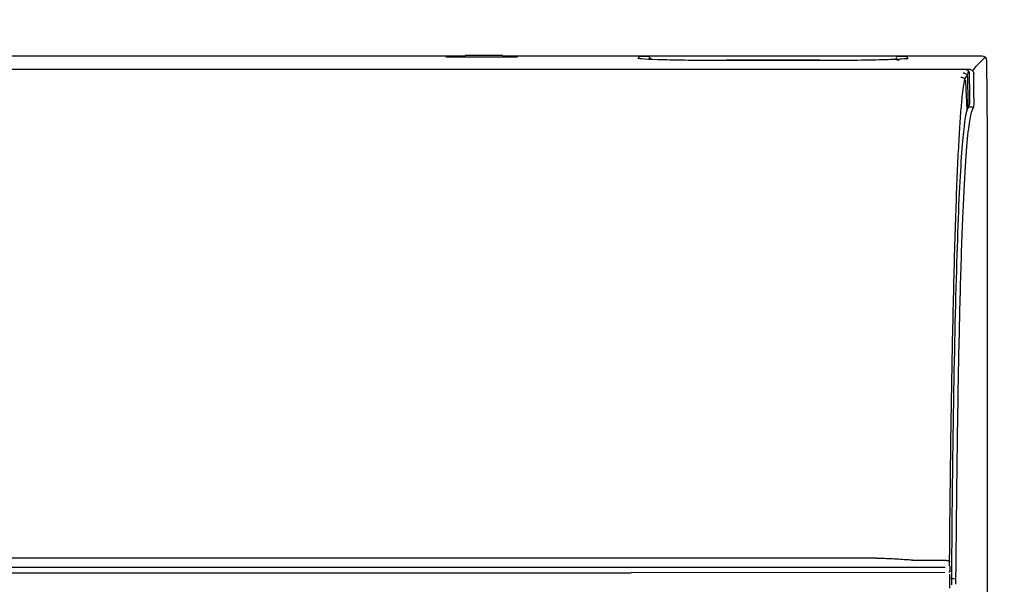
# Model space of a CAD drawing. Header units: millimetres. Extents: x 24385 to 79107, y -56478 to -23676.
# Tile 186 of 256: x 27244 to 27265, y -25729 to -25717. Entities that reach past the tile are written whole.
import ezdxf

# ---------------------------------------------------------------- set-up
doc = ezdxf.new("R2010")
doc.units = ezdxf.units.MM
doc.header["$LTSCALE"] = 2
doc.layers.add('0_OPIS', color=7, linetype='Continuous', lineweight=13)
doc.layers.add('3DPLAN_A_TABELKA POMIESZCZEŃ', color=7, linetype='Continuous', lineweight=0)
doc.layers.add('1', color=7, linetype='Continuous', true_color=0xffffff)
for name, color, linetype in [('3DPLAN_A_KRESKOWANIE 1', 253, 'Continuous'), ('3DPLAN_A_OPIS', 8, 'Continuous'), ('IS_KLIM_urządzenia', 3, 'Continuous')]:
    doc.layers.add(name, color=color, linetype=linetype)
doc.styles.add('ARIAL', font='arial.ttf')

# ---------------------------------------------------------------- blocks, each defined once
blk = doc.blocks.new('scienna')
at = {"layer": '1', "color": 3, "linetype": 'Continuous'}
for p, q in [((37544.427, 3090.376), (37564.952, 3090.376)), ((37564.546, 3090.348), (37564.546, 3090.348)), ((37564.666, 3090.365), (37564.952, 3090.365)), ((37565.932, 3090.347), (37564.669, 3090.347)), ((37565.932, 3090.346), (37564.669, 3090.346)), ((37564.669, 3090.346), (37564.669, 3090.346)), ((37565.749, 3090.386), (37564.952, 3090.386)), ((37565.749, 3090.386), (37564.952, 3090.385)), ((37564.952, 3090.383), (37564.952, 3090.385)), ((37564.952, 3090.383), (37564.952, 3090.346)), ((37565.748, 3090.376), (37575.949, 3090.376)), ((37565.749, 3090.386), (37565.749, 3090.384)), ((37565.749, 3090.384), (37565.749, 3090.346)), ((37565.749, 3090.365), (37565.936, 3090.365)), ((37568.648, 3090.317), (37568.648, 3090.356)), ((37568.657, 3090.318), (37568.653, 3090.345)), ((37568.703, 3090.371), (37568.822, 3090.371)), ((37568.872, 3090.345), (37568.864, 3090.295)), ((37568.877, 3090.312), (37568.877, 3090.356)), ((37574.14, 3090.295), (37574.132, 3090.345)), ((37574.182, 3090.371), (37574.301, 3090.371)), ((37574.351, 3090.345), (37574.344, 3090.302)), ((37574.356, 3090.356), (37574.356, 3090.318)), ((37575.813, 3090.14), (37576.02, 3090.347)), ((37572.498, 3090.283), (37570.506, 3090.283)), ((37572.498, 3090.277), (37570.506, 3090.277)), ((37572.498, 3090.277), (37570.506, 3090.277)), ((37572.498, 3090.277), (37572.498, 3090.277)), ((37576.05, 3090.277), (37576.061, 3088.714)), ((37481.657, 3090.094), (37575.678, 3090.094)), ((37575.588, 3090.089), (37572.166, 3090.089)), ((37575.636, 3089.964), (37575.58, 3089.886)), ((37575.588, 3090.089), (37575.588, 3090.089)), ((37575.776, 3089.481), (37575.776, 3089.996)), ((37575.692, 3089.485), (37575.692, 3089.485)), ((37575.667, 3089.296), (37575.748, 3089.296)), ((37576.063, 3088.07), (37576.063, 3060.946)), ((37573.704, 3079.693), (37483.582, 3079.693)), ((37574.469, 3079.648), (37574.469, 3079.648)), ((37574.473, 3079.648), (37575.169, 3079.648)), ((37482.107, 3079.5), (37575.167, 3079.5)), ((37575.258, 3079.423), (37575.256, 3079.385)), ((37488.791, 3079.382), (37568.484, 3079.382)), ((37575.164, 3079.388), (37568.484, 3079.382)), ((37575.257, 3079.356), (37575.261, 3079.055)), ((37575.309, 3079.264), (37575.369, 3079.264))]:
    blk.add_line(p, q, dxfattribs=at)
at = {"layer": '1', "color": 3, "linetype": 'Continuous', "extrusion": (0, 0, -1)}
for centre, major_axis, ratio, start_param, end_param in [((37564.671, 3090.349), (0.131, 0), 0.025826, 1.581407, 3.141096), ((37565.931, 3090.349), (0.131, 0), 0.025826, 0.000497, 1.560185), ((37568.699, 3090.37), (0.0506, -0.0001), 0.026853, 1.495654, 4.787428), ((37568.826, 3090.37), (0.0506, 0.0001), 0.026853, 4.63735, 7.929124), ((37574.178, 3090.37), (0.0506, -0.0001), 0.026853, 1.495654, 4.787428), ((37574.305, 3090.37), (0.0506, 0.0001), 0.026853, 4.63735, 7.929124), ((37575.95, 3090.277), (0.0932, -0.0356), 0.99063, 4.34394, 5.914055), ((37574.193, 3090.284), (0.0525, -0.0113), 0.0247, 3.136269, 4.657709), ((37575.771, 3089.487), (0, 0.199), 0.026186, 1.602191, 3.066161), ((37575.998, 3088.07), (0, 2.49), 0.026186, 1.308997, 1.570796), ((37575.408, 3079.274), (0, 0.548), 0.026186, 4.460187, 4.938743)]:
    blk.add_ellipse(centre, major_axis=major_axis, ratio=ratio, start_param=start_param, end_param=end_param, dxfattribs=at)
at = {"layer": '1', "color": 3, "linetype": 'Continuous'}
for centre, major_axis, ratio, start_param, end_param in [((37566.062, 3090.32), (0.0299, -0.0006), 0.999657, 1.590287, 1.873037), ((37568.623, 3090.296), (-0.0299, 0), 0.999657, 4.27564, 4.712389), ((37568.902, 3090.296), (-0.0299, 0), 0.999657, 4.712127, 6.108077), ((37575.641, 3089.356), (0.0429, -0.0252), 0.998669, 6.271471, 6.82579)]:
    blk.add_ellipse(centre, major_axis=major_axis, ratio=ratio, start_param=start_param, end_param=end_param, dxfattribs=at)
for points, knots in [([(37570.506, 3090.277), (37570.257, 3090.277), (37570.013, 3090.278), (37569.557, 3090.283), (37569.348, 3090.287), (37568.828, 3090.3), (37568.623, 3090.313), (37568.623, 3090.326)], [0, 0, 0, 0, 0.25, 0.25, 0.5, 0.5, 1, 1, 1, 1]), ([(37574.381, 3090.326), (37574.378, 3090.319), (37574.33, 3090.313), (37574.143, 3090.301), (37574.004, 3090.296), (37573.483, 3090.282), (37572.996, 3090.277), (37572.498, 3090.277)], [0, 0, 0, 0, 0.245413, 0.245413, 0.496942, 0.496942, 1, 1, 1, 1]), ([(37575.502, 3089.923), (37575.503, 3089.923), (37575.505, 3089.923), (37575.51, 3089.923), (37575.515, 3089.923), (37575.53, 3089.92), (37575.541, 3089.916), (37575.56, 3089.905), (37575.569, 3089.898), (37575.584, 3089.881), (37575.59, 3089.872), (37575.598, 3089.851), (37575.601, 3089.84), (37575.601, 3089.829)], [0, 0, 0, 0, 0.027055, 0.027055, 0.113443, 0.113443, 0.335097, 0.335097, 0.556737, 0.556737, 0.778368, 0.778368, 1, 1, 1, 1]), ([(37575.651, 3089.913), (37575.651, 3089.924), (37575.649, 3089.935), (37575.641, 3089.956), (37575.636, 3089.966), (37575.621, 3089.983), (37575.613, 3089.991), (37575.594, 3090.002), (37575.583, 3090.007), (37575.567, 3090.01), (37575.561, 3090.011), (37575.554, 3090.011), (37575.553, 3090.011), (37575.551, 3090.011)], [0, 0, 0, 0, 0.216585, 0.216585, 0.433169, 0.433169, 0.649761, 0.649761, 0.866367, 0.866367, 0.973614, 0.973614, 1, 1, 1, 1]), ([(37575.677, 3090.036), (37575.673, 3090.044), (37575.667, 3090.052), (37575.653, 3090.066), (37575.644, 3090.072), (37575.628, 3090.081), (37575.62, 3090.084), (37575.605, 3090.088), (37575.596, 3090.089), (37575.588, 3090.089)], [0, 0, 0, 0, 0.283039, 0.283039, 0.57366, 0.57366, 0.779892, 0.779892, 1, 1, 1, 1]), ([(37575.659, 3089.286), (37575.658, 3089.331), (37575.658, 3089.376), (37575.656, 3089.487), (37575.655, 3089.553), (37575.653, 3089.717), (37575.652, 3089.815), (37575.651, 3089.913)], [0, 0, 0, 0, 0.214085, 0.214085, 0.531806, 0.531806, 1, 1, 1, 1]), ([(37575.687, 3089.99), (37575.687, 3089.99), (37575.687, 3089.99), (37575.687, 3089.994), (37575.687, 3089.996), (37575.686, 3090.012), (37575.683, 3090.024), (37575.677, 3090.036)], [0, 0, 0, 0, 0.011274, 0.011274, 0.195574, 0.195574, 1, 1, 1, 1]), ([(37575.678, 3090.094), (37575.689, 3090.094), (37575.7, 3090.092), (37575.72, 3090.085), (37575.73, 3090.079), (37575.748, 3090.066), (37575.755, 3090.057), (37575.767, 3090.038), (37575.772, 3090.028), (37575.776, 3090.01), (37575.776, 3090.003), (37575.776, 3089.996)], [0, 0, 0, 0, 0.212946, 0.212946, 0.429888, 0.429888, 0.646774, 0.646774, 0.863857, 0.863857, 1, 1, 1, 1]), ([(37575.263, 3079.632), (37575.264, 3079.872), (37575.266, 3080.11), (37575.273, 3080.756), (37575.277, 3081.158), (37575.292, 3082.342), (37575.304, 3083.107), (37575.33, 3084.536), (37575.345, 3085.198), (37575.377, 3086.419), (37575.394, 3086.978), (37575.431, 3087.942), (37575.45, 3088.352), (37575.481, 3088.862), (37575.491, 3089.015), (37575.511, 3089.282), (37575.522, 3089.397), (37575.55, 3089.666), (37575.568, 3089.787), (37575.586, 3089.876)], [0, 0, 0, 0, 0.042916, 0.042916, 0.11821, 0.11821, 0.268798, 0.268798, 0.419385, 0.419385, 0.569973, 0.569973, 0.720561, 0.720561, 0.795855, 0.795855, 0.871148, 0.871148, 1, 1, 1, 1]), ([(37575.601, 3089.829), (37575.603, 3089.794), (37575.604, 3089.759), (37575.609, 3089.658), (37575.612, 3089.592), (37575.62, 3089.417), (37575.625, 3089.308), (37575.63, 3089.2)], [0, 0, 0, 0, 0.165602, 0.165602, 0.481896, 0.481896, 1, 1, 1, 1]), ([(37575.69, 3089.356), (37575.691, 3089.356), (37575.691, 3089.357), (37575.691, 3089.362), (37575.692, 3089.368), (37575.692, 3089.383), (37575.692, 3089.393), (37575.693, 3089.416), (37575.693, 3089.429), (37575.693, 3089.456), (37575.693, 3089.471), (37575.692, 3089.485)], [0, 0, 0, 0, 0.115523, 0.115523, 0.336676, 0.336676, 0.557781, 0.557781, 0.778891, 0.778891, 1, 1, 1, 1]), ([(37575.772, 3089.288), (37575.756, 3089.26), (37575.74, 3089.227), (37575.703, 3089.099), (37575.682, 3088.991), (37575.64, 3088.661), (37575.619, 3088.434), (37575.579, 3087.842), (37575.56, 3087.478), (37575.523, 3086.611), (37575.506, 3086.101), (37575.475, 3084.981), (37575.46, 3084.368), (37575.435, 3083.041), (37575.424, 3082.326), (37575.406, 3080.887), (37575.399, 3080.161), (37575.394, 3079.397)], [0, 0, 0, 0, 0.095781, 0.095781, 0.22597, 0.22597, 0.356159, 0.356159, 0.486348, 0.486348, 0.616537, 0.616537, 0.746727, 0.746727, 0.876916, 0.876916, 1, 1, 1, 1]), ([(37575.63, 3089.2), (37575.638, 3089.229), (37575.646, 3089.254), (37575.656, 3089.279), (37575.657, 3089.283), (37575.659, 3089.286)], [0, 0, 0, 0, 0.850141, 0.850141, 1, 1, 1, 1]), ([(37575.659, 3089.286), (37575.659, 3089.281), (37575.658, 3089.275), (37575.655, 3089.268), (37575.655, 3089.267), (37575.654, 3089.265)], [0, 0, 0, 0, 0.782373, 0.782373, 1, 1, 1, 1]), ([(37575.31, 3079.461), (37575.314, 3080.144), (37575.321, 3080.809), (37575.336, 3082.078), (37575.345, 3082.681), (37575.375, 3084.404), (37575.4, 3085.452), (37575.443, 3086.736), (37575.458, 3087.119), (37575.49, 3087.795), (37575.507, 3088.08), (37575.558, 3088.784), (37575.594, 3089.052), (37575.63, 3089.2)], [0, 0, 0, 0, 0.125, 0.125, 0.25, 0.25, 0.5, 0.5, 0.625, 0.625, 0.75, 0.75, 1, 1, 1, 1]), ([(37573.704, 3079.694), (37573.761, 3079.693), (37573.819, 3079.692), (37573.99, 3079.687), (37574.105, 3079.681), (37574.268, 3079.67), (37574.317, 3079.667), (37574.384, 3079.662), (37574.402, 3079.661), (37574.427, 3079.659), (37574.433, 3079.658), (37574.442, 3079.657), (37574.444, 3079.657), (37574.447, 3079.656), (37574.448, 3079.656), (37574.449, 3079.656), (37574.449, 3079.656), (37574.449, 3079.656)], [0, 0, 0, 0, 0.230625, 0.230625, 0.691473, 0.691473, 0.887372, 0.887372, 0.960328, 0.960328, 0.986369, 0.986369, 0.995651, 0.995651, 0.998924, 0.998924, 1, 1, 1, 1]), ([(37574.469, 3079.648), (37574.466, 3079.649), (37574.462, 3079.65), (37574.456, 3079.652), (37574.452, 3079.654), (37574.449, 3079.656)], [0, 0, 0, 0, 0.499848, 0.499848, 1, 1, 1, 1]), ([(37575.169, 3079.648), (37575.18, 3079.648), (37575.192, 3079.648), (37575.213, 3079.646), (37575.223, 3079.644), (37575.24, 3079.641), (37575.248, 3079.639), (37575.26, 3079.634), (37575.264, 3079.631), (37575.267, 3079.628), (37575.267, 3079.628), (37575.268, 3079.627), (37575.268, 3079.626), (37575.269, 3079.625)], [0, 0, 0, 0, 0.224103, 0.224103, 0.448205, 0.448205, 0.672308, 0.672308, 0.896412, 0.896412, 0.939569, 0.939569, 1, 1, 1, 1]), ([(37575.31, 3079.438), (37575.31, 3079.443), (37575.31, 3079.447), (37575.31, 3079.454), (37575.31, 3079.458), (37575.31, 3079.461)], [0, 0, 0, 0, 0.584806, 0.584806, 1, 1, 1, 1])]:
    blk.add_open_spline(points, degree=3, knots=knots, dxfattribs=at)
for points, degree in [([(37574.352, 3090.296), (37574.354, 3090.304)], 1), ([(37575.813, 3090.14), (37575.794, 3090.12), (37575.775, 3090.097), (37575.756, 3090.057)], 3), ([(37575.666, 3090.052), (37575.656, 3090.029), (37575.645, 3090.001), (37575.635, 3089.966)], 3), ([(37575.651, 3089.913), (37575.651, 3089.913), (37575.651, 3089.913), (37575.651, 3089.913)], 3), ([(37575.692, 3089.485), (37575.69, 3089.738), (37575.687, 3089.99)], 2), ([(37575.601, 3089.829), (37575.601, 3089.829), (37575.601, 3089.829), (37575.601, 3089.829)], 3), ([(37575.669, 3089.3), (37575.677, 3089.318), (37575.685, 3089.329)], 2), ([(37575.656, 3089.265), (37575.657, 3089.267)], 1), ([(37574.473, 3079.648), (37574.472, 3079.648), (37574.471, 3079.648), (37574.469, 3079.648)], 3), ([(37575.169, 3079.648), (37575.169, 3079.648), (37575.169, 3079.648), (37575.169, 3079.648)], 3), ([(37575.261, 3079.529), (37575.262, 3079.563), (37575.262, 3079.598), (37575.262, 3079.632)], 3), ([(37575.267, 3079.467), (37575.267, 3079.444), (37575.266, 3079.422), (37575.265, 3079.402)], 3), ([(37575.268, 3079.521), (37575.268, 3079.503), (37575.268, 3079.485), (37575.267, 3079.467)], 3), ([(37575.309, 3079.124), (37575.308, 3079.227), (37575.308, 3079.336), (37575.31, 3079.438)], 3), ([(37575.265, 3079.273), (37575.279, 3079.271), (37575.294, 3079.27), (37575.309, 3079.267)], 3)]:
    blk.add_open_spline(points, degree=degree, dxfattribs=at)
blk = doc.blocks.new('kondygnacja -1')
at = {"layer": '3DPLAN_A_KRESKOWANIE 1'}
h = blk.add_hatch(dxfattribs=at)
h.set_pattern_fill('ANSI31', color=256, scale=7.5, style=0)
h.set_pattern_definition([(45, (23044.838, -26883.88), (-16.83798, 16.83798), [])])
h.paths.add_polyline_path([(31677.485, -24430.84), (30214.868, -24430.84), (30214.868, -24470.84), (30429.606, -24470.84), (30429.606, -24477.84), (30447.606, -24477.84), (30447.606, -24818.84), (30476.606, -24818.84), (30476.606, -24470.84), (31012.606, -24470.84), (31012.606, -24478.84), (31079.606, -24478.84), (31079.606, -24470.84), (31638.606, -24470.84), (31638.606, -25036.84), (31079.606, -25036.84), (31079.606, -25028.84), (31012.606, -25028.84), (31012.606, -25036.84), (30611.38, -25036.84), (30611.38, -25072.84), (31023.606, -25072.84), (31034.606, -25082.84), (31034.606, -25330.84), (31023.606, -25340.84), (30831.396, -25340.84, -0.038531), (30832.58, -25356.183), (30832.58, -25371.84), (31079.606, -25371.84), (31079.606, -25072.84), (31638.606, -25072.84), (31638.606, -25943.84), (30832.58, -25943.84), (30832.58, -26009.84), (31677.485, -26009.84)])
h.paths.add_polyline_path([(30682.606, -26009.84), (30832.58, -26009.84), (30832.58, -25943.84), (30760.606, -25943.84), (30760.606, -25454.668), (30735.606, -25464.584), (30735.606, -25943.84), (30682.606, -25943.84)])
h.paths.add_polyline_path([(30679.606, -25371.84), (30735.606, -25371.84), (30735.606, -25464.584), (30760.606, -25454.668), (30760.606, -25371.84), (30832.58, -25371.84), (30832.58, -25356.183, 0.038531), (30831.396, -25340.84), (30679.606, -25340.84)])
h.paths.add_polyline_path([(30355.83, -25371.84), (30425.606, -25371.84), (30425.606, -25379.84), (30463.606, -25379.84), (30463.606, -25424.739), (30471.606, -25424.739), (30471.606, -25395.84), (30533.606, -25395.84), (30533.606, -25371.84), (30576.606, -25371.84), (30576.606, -25341.84), (30472.606, -25341.84), (30472.606, -25326.84), (30427.606, -25326.84), (30427.606, -25341.84), (30355.83, -25341.84)])
h.paths.add_polyline_path([(30456.606, -25936.84), (30425.606, -25936.84), (30425.606, -25945.84), (30380.606, -25945.84), (30380.606, -26009.84), (30512.606, -26009.84), (30512.606, -25943.84), (30466.606, -25943.84), (30466.606, -25712.84), (30456.606, -25712.84)])
h.paths.add_polyline_path([(28888.606, -25941.84), (28888.606, -26009.84), (29013.606, -26009.84), (29013.606, -25941.84)])
h.paths.add_polyline_path([(28591.166, -26009.84), (28591.166, -25944.84), (28547.606, -25944.84), (28547.606, -26009.84)])
h.paths.add_polyline_path([(28624.606, -25870.534), (28654.797, -25870.534), (28654.797, -25924.534), (28624.606, -25924.534), (28624.606, -25944.84), (28591.166, -25944.84), (28591.166, -26009.84), (28713.606, -26009.84), (28713.606, -25941.84), (28672.606, -25941.84), (28672.606, -25932.84), (28657.606, -25932.84), (28657.606, -25716.84), (28624.606, -25716.84)])
h.paths.add_polyline_path([(28372.606, -25944.84), (28328.606, -25944.84), (28328.606, -25907.84), (28282.606, -25907.84), (28282.606, -25944.84), (28248.606, -25944.84), (28248.606, -26009.84), (28372.606, -26009.84)])
h.paths.add_polyline_path([(28092.606, -25563.84), (28054.606, -25563.84), (28054.606, -25383.84), (28067.602, -25383.84), (28067.606, -25375.84), (28340.606, -25375.84), (28340.606, -25341.84), (28070.606, -25341.84), (28070.606, -25332.84), (28030.606, -25332.84), (28030.606, -25395.598), (28048.707, -25395.598), (28048.707, -25449.598), (28030.606, -25449.598), (28030.606, -26009.84), (28073.606, -26009.84), (28073.606, -25944.84), (28054.606, -25944.84), (28054.606, -25668.84), (28092.606, -25668.84)])
h.paths.add_polyline_path([(27949.606, -25495.746), (27949.606, -25507.746), (27983.295, -25507.746), (27983.295, -25521.746), (27949.606, -25521.746), (27949.606, -25531.84), (27999.606, -25531.84), (27999.606, -25934.84), (27982.606, -25934.84), (27982.606, -25942.84), (27947.606, -25942.84), (27947.606, -26009.84), (28026.624, -26009.84), (28026.624, -25449.598), (27999.606, -25449.598), (27999.606, -25463.84), (27949.606, -25463.84), (27949.606, -25481.746), (27983.295, -25481.746), (27983.295, -25495.746)])
h.paths.add_polyline_path([(27982.606, -25361.84), (27952.606, -25361.84), (27952.606, -25332.84), (28026.624, -25332.84), (28026.624, -25395.598), (27999.606, -25395.598), (27999.606, -25377.84), (27982.606, -25377.84)])
h.paths.add_polyline_path([(26818.606, -25892.84), (26781.485, -25892.84), (26781.485, -26009.84), (26894.541, -26009.84), (26894.541, -25942.84), (26830.606, -25942.84), (26830.606, -25930.84), (26818.606, -25930.84)])
h.paths.add_polyline_path([(26894.541, -26009.84), (27115.936, -26009.84), (27115.936, -25942.84), (26894.541, -25942.84)])
h.paths.add_polyline_path([(27115.936, -25942.84), (27115.936, -26009.84), (27466.606, -26009.84), (27466.606, -25942.84), (27427.606, -25942.84), (27427.606, -25933.84), (27384.606, -25933.84), (27384.606, -25942.84)])
h.paths.add_polyline_path([(27641.606, -25942.84), (27641.606, -26009.84), (27802.606, -26009.84), (27802.606, -25942.84)])
h.paths.add_polyline_path([(30621.105, -25040.467), (30688.374, -25040.467), (30688.374, -25072.867), (30621.105, -25072.867)], flags=24)
at = {"layer": '3DPLAN_A_OPIS', "color": 1, "lineweight": 30, "style": 'ARIAL'}
for tag, p in [('PRZESUNIĘCIE_WEJŚCIA', (27655.165, -24535.333)), ('WYŁĄCZONE', (27007.179, -24723.982)), ('Z_OPRACOWANIA', (26996.84, -24746.417)), ('WYŁĄCZONE', (30803.053, -24760.867)), ('Z_OPRACOWANIA', (30792.713, -24783.301)), ('WYŁĄCZONE', (28894.898, -24826.593)), ('Z_OPRACOWANIA', (28884.559, -24849.027)), ('POWIĘKSZENIE_WEJŚCIA', (28313.679, -25144.412)), ('POWIĘKSZENIE_WEJŚCIA', (29600.622, -25191.363)), ('POWIĘKSZENIE_WEJŚCIA', (28011.449, -25235.417)), ('WYŁĄCZONE', (29754.423, -25678.169)), ('Z_OPRACOWANIA', (29744.084, -25700.603)), ('WYJŚCIE_EWAKUACYJNE', (27763.791, -26106.068))]:
    blk.add_attdef(tag, p, '', height=12, dxfattribs=at)
at = {"layer": '3DPLAN_A_OPIS', "color": 0, "lineweight": 30, "style": 'ARIAL'}
for tag, p in [('UGUL_1', (29350.296, -24586.012)), ('UGUL_2', (29622.921, -24586.012)), ('UGUL_3', (29833.15, -24586.012))]:
    blk.add_attdef(tag, p, '', height=12, dxfattribs=at)
at = {"layer": '3DPLAN_A_TABELKA POMIESZCZEŃ', "ltscale": 0.5, "style": 'ARIAL'}
for tag, p in [('KURTYNA', (27861.913, -26064.849)), ('POWIETRZNA', (27861.913, -26084.562))]:
    blk.add_attdef(tag, p, '', height=12, dxfattribs=at)

msp = doc.modelspace()

# ---------------------------------------------------------------- block references
at = {"layer": '0_OPIS'}
msp.add_blockref('kondygnacja -1', (0, 0), dxfattribs=at)
at = {"layer": 'IS_KLIM_urządzenia'}
msp.add_blockref('scienna', (-10311.857, -28808.216), dxfattribs=at)

doc.saveas('drawing.dxf')
